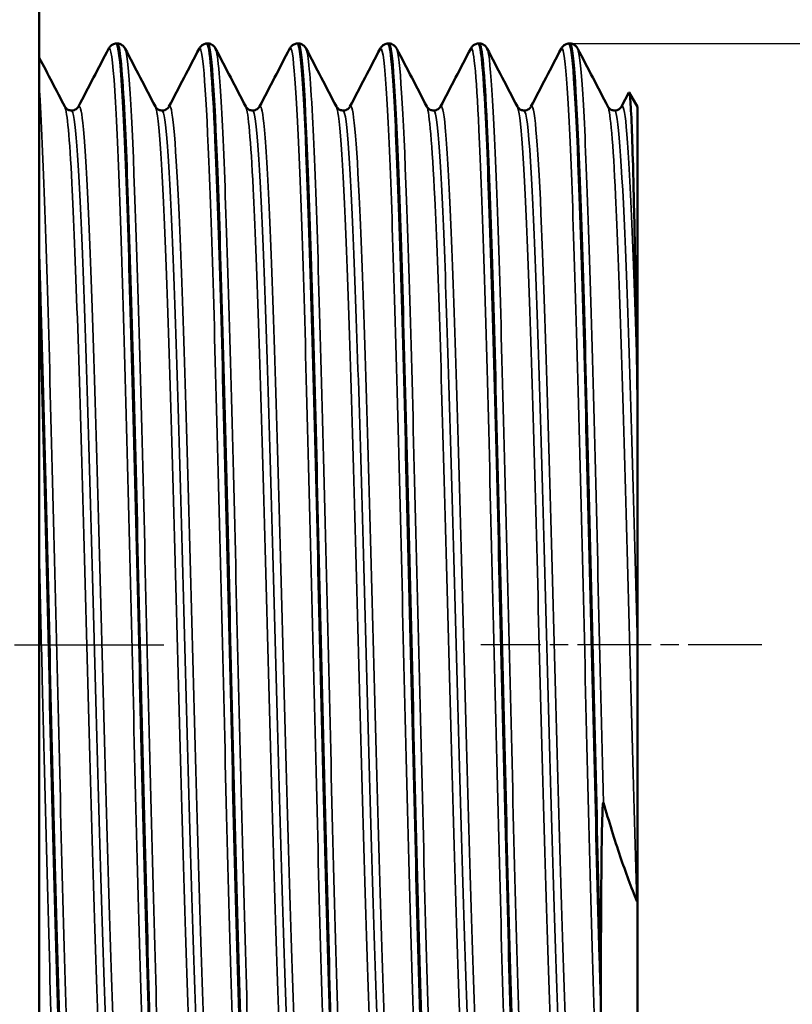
# Model space of a CAD drawing. Header units: millimetres. Extents: x -134 to 755, y -69 to 356.
# Tile 7 of 22: x 64 to 80, y 127 to 147. Entities that reach past the tile are written whole.
import ezdxf

# ---------------------------------------------------------------- set-up
doc = ezdxf.new("R2010")
doc.units = ezdxf.units.MM
doc.linetypes.add('CHAIN', pattern=[0.7087, 0.4724, -0.0591, 0.1181, -0.0591])
for name, color, linetype, lineweight in [('Видимые тонкие (ГОСТ)', 7, 'Continuous', 35), ('Видимый контур (ГОСТ)', 7, 'Continuous', 50), ('Осевая линия (ГОСТ)', 7, 'Continuous', 25), ('Размер (ГОСТ)', 7, 'Continuous', 25)]:
    doc.layers.add(name, color=color, linetype=linetype, lineweight=lineweight)
doc.styles.add('Обычный текст (ГОСТ)', font='GOST Common Italic.ttf')
doc.dimstyles.new('Обычный (ГОСТ)', dxfattribs={"dimtxt": 3.5, "dimasz": 3.5, "dimexe": 1, "dimexo": 0, "dimgap": 0.5, "dimtad": 1, "dimrnd": 1e-08, "dimtxsty": 'Обычный текст (ГОСТ)', "dimblk": 'Filled-1', "dimcen": 0.09, "dimdle": 15, "dimclrd": 256, "dimclre": 256, "dimclrt": 256, "dimazin": 2, "dimtfac": 0.714286, "dimtdec": 3, "dimtmove": 0, "dimatfit": 3, "dimfxl": 1, "dimtolj": 1, "dimlwd": 25, "dimlwe": 25, "dimarcsym": 0})

# ---------------------------------------------------------------- blocks, each defined once
blk = doc.blocks.new('Filled-1')
at = {"color": 0}
for p, q in [((0, 0), (-1, 0.1429)), ((-1, 0.1429), (-1, -0.1429)), ((-1, 0), (0, 0)), ((-1, -0.1429), (0, 0))]:
    blk.add_line(p, q, dxfattribs=at)
at = {"color": 0, "flags": 128}
blk.add_lwpolyline([(-1, -0.1429), (0, 0), (-1, 0.1429), (-1, -0.1429)], dxfattribs=at)
at = {"color": 0}
blk.add_solid([(-1, -0.1429), (0, 0), (-1, 0.1429), (-1, -0.1429)], dxfattribs=at)
blk = doc.blocks.new('*D12')
at = {"layer": 'Defpoints', "color": 0, "linetype": 'Continuous', "transparency": 16777216}
for p in [(75.027, 146.521), (74.137, 122.391), (97.071, 122.391)]:
    blk.add_point(p, dxfattribs=at)
at = {"layer": 'Размер (ГОСТ)', "linetype": 'Continuous', "lineweight": 25, "transparency": 16777216}
for p, q in [((75.027, 146.521), (98.071, 146.521)), ((97.071, 143.021), (97.071, 125.891)), ((74.137, 122.391), (98.071, 122.391))]:
    blk.add_line(p, q, dxfattribs=at)
at = {"layer": 'Размер (ГОСТ)', "linetype": 'Continuous', "lineweight": 25, "transparency": 16777216, "xscale": 3.5, "yscale": 3.5, "zscale": 3.5}
for p, rotation in [((97.071, 146.521), 90), ((97.071, 122.391), 270)]:
    blk.add_blockref('Filled-1', p, dxfattribs=dict(at, rotation=rotation))
at = {"layer": 'Размер (ГОСТ)', "linetype": 'Continuous', "lineweight": 25, "transparency": 16777216, "insert": (93.069, 126.47), "char_height": 3.5, "attachment_point": 1, "rotation": 90, "style": 'Обычный текст (ГОСТ)'}
blk.add_mtext('\\A1; \\fGOST Common|b0|i1;\\H3.5000;G 3/4"', dxfattribs=at)

msp = doc.modelspace()

# ---------------------------------------------------------------- linework, layer by layer
at = {"layer": 'Видимые тонкие (ГОСТ)'}
for points, knots in [([(66.6978, 122.5008), (66.647, 122.6042), (66.5961, 123.2588), (66.5453, 124.4032), (66.476, 125.9614), (66.4068, 128.4138), (66.3375, 131.1726), (66.2683, 133.9286), (66.1991, 136.9664), (66.13, 139.5591), (66.0578, 142.2624), (65.9857, 144.4541), (65.9135, 145.5676), (65.8723, 146.2043), (65.831, 146.4859), (65.7898, 146.4091)], [39.3162479, 39.3162479, 39.3162479, 39.3162479, 39.8441064, 39.8441064, 39.8441064, 40.5628902, 40.5628902, 40.5628902, 41.2809572, 41.2809572, 41.2809572, 42.0296802, 42.0296802, 42.0296802, 42.4578406, 42.4578406, 42.4578406, 42.4578406]), ([(67.0288, 122.5021), (67.0064, 122.4569), (66.9839, 122.5183), (66.9615, 122.6908), (66.8921, 123.2243), (66.8227, 124.815), (66.7533, 127.08), (66.6839, 129.3422), (66.6146, 132.2571), (66.5453, 135.1246), (66.476, 137.9889), (66.4068, 140.7809), (66.3375, 142.8311), (66.2683, 144.8794), (66.1991, 146.1697), (66.13, 146.3933), (66.1269, 146.4032), (66.1238, 146.411), (66.1208, 146.4167)], [32.9403831, 32.9403831, 32.9403831, 32.9403831, 33.1733358, 33.1733358, 33.1733358, 33.8937809, 33.8937809, 33.8937809, 34.6133571, 34.6133571, 34.6133571, 35.3321409, 35.3321409, 35.3321409, 36.0502079, 36.0502079, 36.0502079, 36.0819757, 36.0819757, 36.0819757, 36.0819757]), ([(68.5139, 122.5038), (68.4837, 122.5607), (68.4534, 122.8103), (68.4231, 123.2526), (68.3539, 124.2639), (68.2847, 126.2737), (68.2155, 128.8005), (68.1463, 131.3262), (68.0772, 134.3467), (68.008, 137.1393), (67.9388, 139.9307), (67.8697, 142.4704), (67.8006, 144.1512), (67.7357, 145.7287), (67.6708, 146.5351), (67.6059, 146.4161)], [33.0330626, 33.0330626, 33.0330626, 33.0330626, 33.3472343, 33.3472343, 33.3472343, 34.065546, 34.065546, 34.065546, 34.7835143, 34.7835143, 34.7835143, 35.5011578, 35.5011578, 35.5011578, 36.1746553, 36.1746553, 36.1746553, 36.1746553]), ([(68.8449, 122.4959), (68.8429, 122.4919), (68.8408, 122.4888), (68.8387, 122.4866), (68.7694, 122.4155), (68.7001, 123.4184), (68.6309, 125.2546), (68.5616, 127.0898), (68.4924, 129.7416), (68.4231, 132.5742), (68.3539, 135.4055), (68.2847, 138.3929), (68.2155, 140.8212), (68.1463, 143.2483), (68.0772, 145.0958), (68.008, 145.9217), (67.9843, 146.2047), (67.9606, 146.3669), (67.9369, 146.4103)], [26.6571978, 26.6571978, 26.6571978, 26.6571978, 26.6787562, 26.6787562, 26.6787562, 27.3978111, 27.3978111, 27.3978111, 28.116485, 28.116485, 28.116485, 28.8347967, 28.8347967, 28.8347967, 29.552765, 29.552765, 29.552765, 29.7987904, 29.7987904, 29.7987904, 29.7987904]), ([(70.33, 122.4982), (70.3191, 122.518), (70.3081, 122.5639), (70.2971, 122.6365), (70.2275, 123.0966), (70.1579, 124.6247), (70.0883, 126.8512), (70.0188, 129.0761), (69.9493, 131.9786), (69.8797, 134.8576), (69.8102, 137.7346), (69.7407, 140.5627), (69.6713, 142.6595), (69.6018, 144.755), (69.5324, 146.1019), (69.4629, 146.3755), (69.4493, 146.4293), (69.4356, 146.4415), (69.422, 146.4137)], [26.7498773, 26.7498773, 26.7498773, 26.7498773, 26.8638452, 26.8638452, 26.8638452, 27.5861047, 27.5861047, 27.5861047, 28.307848, 28.307848, 28.307848, 29.0290947, 29.0290947, 29.0290947, 29.7498645, 29.7498645, 29.7498645, 29.89147, 29.89147, 29.89147, 29.89147]), ([(70.661, 122.5008), (70.6094, 122.4078), (70.5577, 122.8843), (70.506, 123.8915), (70.4364, 125.2491), (70.3667, 127.5584), (70.2971, 130.2603), (70.2275, 132.9601), (70.1579, 136.0278), (70.0883, 138.7214), (70.0188, 141.413), (69.9493, 143.7073), (69.8797, 145.0498), (69.8375, 145.8655), (69.7952, 146.3256), (69.753, 146.4094)], [20.3740125, 20.3740125, 20.3740125, 20.3740125, 20.9103002, 20.9103002, 20.9103002, 21.6330958, 21.6330958, 21.6330958, 22.3553553, 22.3553553, 22.3553553, 23.0770986, 23.0770986, 23.0770986, 23.5156051, 23.5156051, 23.5156051, 23.5156051]), ([(72.1461, 122.4984), (72.0889, 122.6148), (72.0317, 123.4377), (71.9745, 124.853), (71.9054, 126.5643), (71.8362, 129.1268), (71.767, 131.9275), (71.6979, 134.7276), (71.6287, 137.7415), (71.5596, 140.2487), (71.4904, 142.7553), (71.4213, 144.7337), (71.3521, 145.7111), (71.3141, 146.2485), (71.2761, 146.4794), (71.2381, 146.4071)], [20.466692, 20.466692, 20.466692, 20.466692, 21.0604177, 21.0604177, 21.0604177, 21.7783396, 21.7783396, 21.7783396, 22.4960981, 22.4960981, 22.4960981, 23.2136979, 23.2136979, 23.2136979, 23.6082847, 23.6082847, 23.6082847, 23.6082847]), ([(72.4771, 122.5036), (72.448, 122.4463), (72.4188, 122.5677), (72.3897, 122.8736), (72.3205, 123.5999), (72.2513, 125.3596), (72.1821, 127.7314), (72.1129, 130.1027), (72.0437, 133.0652), (71.9745, 135.91), (71.9054, 138.7541), (71.8362, 141.456), (71.767, 143.3693), (71.701, 145.1944), (71.6351, 146.2869), (71.5691, 146.4167)], [14.0908272, 14.0908272, 14.0908272, 14.0908272, 14.3933157, 14.3933157, 14.3933157, 15.1115784, 15.1115784, 15.1115784, 15.8296684, 15.8296684, 15.8296684, 16.5475903, 16.5475903, 16.5475903, 17.2324198, 17.2324198, 17.2324198, 17.2324198]), ([(73.9622, 122.5038), (73.923, 122.5807), (73.8837, 122.982), (73.8445, 123.695), (73.7751, 124.9541), (73.7058, 127.1745), (73.6365, 129.8228), (73.5672, 132.4703), (73.4978, 135.5223), (73.4285, 138.2459), (73.3592, 140.9688), (73.2899, 143.3397), (73.2207, 144.7898), (73.1652, 145.9509), (73.1097, 146.5134), (73.0542, 146.4136)], [14.1835067, 14.1835067, 14.1835067, 14.1835067, 14.5909949, 14.5909949, 14.5909949, 15.3105985, 15.3105985, 15.3105985, 16.0299964, 16.0299964, 16.0299964, 16.7491932, 16.7491932, 16.7491932, 17.3250994, 17.3250994, 17.3250994, 17.3250994]), ([(74.2932, 122.4981), (74.2824, 122.476), (74.2715, 122.4795), (74.2606, 122.5094), (74.1913, 122.7001), (74.1219, 123.9646), (74.0525, 125.9988), (73.9832, 128.0324), (73.9138, 130.8173), (73.8445, 133.6842), (73.7751, 136.5503), (73.7058, 139.4732), (73.6365, 141.7508), (73.5672, 144.0277), (73.4978, 145.6397), (73.4285, 146.1998), (73.4141, 146.3166), (73.3996, 146.3874), (73.3852, 146.4134)], [7.8076419, 7.8076419, 7.8076419, 7.8076419, 7.9204019, 7.9204019, 7.9204019, 8.6404314, 8.6404314, 8.6404314, 9.3602456, 9.3602456, 9.3602456, 10.0798492, 10.0798492, 10.0798492, 10.799247, 10.799247, 10.799247, 10.9492345, 10.9492345, 10.9492345, 10.9492345]), ([(75.7193, 122.8567), (75.6498, 123.5708), (75.5803, 125.3301), (75.5107, 127.7096), (75.4412, 130.0882), (75.3717, 133.0657), (75.3022, 135.9233), (75.2327, 138.78), (75.1632, 141.4917), (75.0938, 143.4042), (75.0243, 145.3162), (74.9548, 146.4128), (74.8854, 146.4296), (74.8803, 146.4308), (74.8753, 146.4264), (74.8703, 146.4164)], [8.1045097, 8.1045097, 8.1045097, 8.1045097, 8.826182, 8.826182, 8.826182, 9.547605, 9.547605, 9.547605, 10.2687835, 10.2687835, 10.2687835, 10.9897226, 10.9897226, 10.9897226, 11.0419141, 11.0419141, 11.0419141, 11.0419141]), ([(75.7193, 131.2877), (75.6498, 134.0653), (75.5803, 137.117), (75.5107, 139.7058), (75.4412, 142.2936), (75.3717, 144.3959), (75.3022, 145.5053), (75.2686, 146.0423), (75.2349, 146.3444), (75.2013, 146.4086)], [2.8737604, 2.8737604, 2.8737604, 2.8737604, 3.5954327, 3.5954327, 3.5954327, 4.3168556, 4.3168556, 4.3168556, 4.6660492, 4.6660492, 4.6660492, 4.6660492]), ([(65.2127, 122.5029), (65.1689, 122.4221), (65.125, 122.7476), (65.0811, 123.47), (65.0117, 124.6144), (64.9422, 126.7453), (64.8727, 129.3487), (64.8035, 131.9403), (64.7344, 134.9773), (64.6652, 137.7333), (64.5959, 140.4923), (64.5267, 142.9457), (64.4574, 144.5054), (64.4378, 144.9466), (64.4183, 145.3184), (64.3987, 145.613)], [39.2235684, 39.2235684, 39.2235684, 39.2235684, 39.6787947, 39.6787947, 39.6787947, 40.3999921, 40.3999921, 40.3999921, 41.1179209, 41.1179209, 41.1179209, 41.8366523, 41.8366523, 41.8366523, 42.039992, 42.039992, 42.039992, 42.039992]), ([(65.8189, 123.667), (65.7785, 123.5911), (65.738, 123.8256), (65.6975, 124.371), (65.6263, 125.3309), (65.5551, 127.2443), (65.4839, 129.628), (65.4128, 132.0059), (65.3418, 134.8289), (65.2707, 137.3871), (65.1981, 140.0036), (65.1254, 142.3161), (65.0527, 143.7184), (65.0054, 144.6307), (64.9582, 145.1523), (64.9109, 145.2473)], [39.2185974, 39.2185974, 39.2185974, 39.2185974, 39.6385341, 39.6385341, 39.6385341, 40.3777552, 40.3777552, 40.3777552, 41.1152043, 41.1152043, 41.1152043, 41.869475, 41.869475, 41.869475, 42.3601901, 42.3601901, 42.3601901, 42.3601901]), ([(66.0916, 123.6616), (66.0317, 123.7835), (65.9718, 124.6068), (65.9118, 126.0052), (65.8404, 127.6715), (65.769, 130.1372), (65.6975, 132.7765), (65.6263, 135.4082), (65.5551, 138.1867), (65.4839, 140.4104), (65.4128, 142.6288), (65.3418, 144.2737), (65.2707, 144.9316), (65.2417, 145.2005), (65.2126, 145.3031), (65.1836, 145.2456)], [39.3212189, 39.3212189, 39.3212189, 39.3212189, 39.9433637, 39.9433637, 39.9433637, 40.684693, 40.684693, 40.684693, 41.4239142, 41.4239142, 41.4239142, 42.1613632, 42.1613632, 42.1613632, 42.4628116, 42.4628116, 42.4628116, 42.4628116]), ([(67.635, 123.6592), (67.6313, 123.6519), (67.6276, 123.6473), (67.6238, 123.6455), (67.5523, 123.6118), (67.4808, 124.6145), (67.4093, 126.3983), (67.3378, 128.1794), (67.2664, 130.7216), (67.195, 133.3797), (67.1237, 136.0339), (67.0524, 138.7777), (66.9811, 140.9166), (66.9098, 143.0526), (66.8386, 144.5646), (66.7674, 145.071), (66.7539, 145.1668), (66.7405, 145.2265), (66.727, 145.2507)], [32.9354121, 32.9354121, 32.9354121, 32.9354121, 32.9741006, 32.9741006, 32.9741006, 33.7165224, 33.7165224, 33.7165224, 34.4577684, 34.4577684, 34.4577684, 35.1979248, 35.1979248, 35.1979248, 35.9370766, 35.9370766, 35.9370766, 36.0770048, 36.0770048, 36.0770048, 36.0770048]), ([(67.9077, 123.6652), (67.8848, 123.7071), (67.8618, 123.8497), (67.8389, 124.0951), (67.7672, 124.8608), (67.6955, 126.62), (67.6238, 128.9231), (67.5523, 131.2218), (67.4808, 134.0395), (67.4093, 136.659), (67.3378, 139.2743), (67.2664, 141.6664), (67.195, 143.2281), (67.1299, 144.6517), (67.0648, 145.3727), (66.9997, 145.253)], [33.0380336, 33.0380336, 33.0380336, 33.0380336, 33.2763804, 33.2763804, 33.2763804, 34.0202595, 34.0202595, 34.0202595, 34.7626813, 34.7626813, 34.7626813, 35.5039273, 35.5039273, 35.5039273, 36.1796262, 36.1796262, 36.1796262, 36.1796262]), ([(69.4511, 123.667), (69.411, 123.5916), (69.3709, 123.8212), (69.3308, 124.3565), (69.2597, 125.3064), (69.1885, 127.2097), (69.1173, 129.5863), (69.0462, 131.9615), (68.9751, 134.7866), (68.904, 137.3499), (68.8329, 139.9117), (68.7618, 142.1875), (68.6907, 143.6046), (68.6415, 144.5857), (68.5923, 145.1486), (68.5431, 145.2479)], [26.6522268, 26.6522268, 26.6522268, 26.6522268, 27.0684325, 27.0684325, 27.0684325, 27.8070728, 27.8070728, 27.8070728, 28.5452649, 28.5452649, 28.5452649, 29.2830295, 29.2830295, 29.2830295, 29.7938195, 29.7938195, 29.7938195, 29.7938195]), ([(69.7238, 123.6613), (69.664, 123.7826), (69.6043, 124.6026), (69.5445, 125.995), (69.4732, 127.6532), (69.402, 130.1069), (69.3308, 132.7366), (69.2597, 135.3647), (69.1885, 138.1432), (69.1173, 140.3715), (69.0462, 142.5984), (68.9751, 144.2542), (68.904, 144.922), (68.8746, 145.1979), (68.8452, 145.304), (68.8158, 145.2461)], [26.7548483, 26.7548483, 26.7548483, 26.7548483, 27.3754824, 27.3754824, 27.3754824, 28.1145915, 28.1145915, 28.1145915, 28.8532317, 28.8532317, 28.8532317, 29.5914238, 29.5914238, 29.5914238, 29.8964409, 29.8964409, 29.8964409, 29.8964409]), ([(71.2672, 123.6591), (71.2645, 123.6538), (71.2618, 123.65), (71.2591, 123.6476), (71.1875, 123.5851), (71.1158, 124.5625), (71.0442, 126.3303), (70.9726, 128.0965), (70.901, 130.6341), (70.8294, 133.2963), (70.7579, 135.9563), (70.6864, 138.7143), (70.6149, 140.8684), (70.5434, 143.0208), (70.4719, 144.5491), (70.4005, 145.0649), (70.3867, 145.1642), (70.3729, 145.2258), (70.3592, 145.2506)], [20.3690415, 20.3690415, 20.3690415, 20.3690415, 20.3970327, 20.3970327, 20.3970327, 21.1406577, 21.1406577, 21.1406577, 21.8836423, 21.8836423, 21.8836423, 22.6260086, 22.6260086, 22.6260086, 23.3677784, 23.3677784, 23.3677784, 23.5106342, 23.5106342, 23.5106342, 23.5106342]), ([(71.5399, 123.6642), (71.5201, 123.7001), (71.5003, 123.8116), (71.4804, 124.0003), (71.4067, 124.7022), (71.3329, 126.4687), (71.2591, 128.8241), (71.1875, 131.1117), (71.1158, 133.9296), (71.0442, 136.5584), (70.9726, 139.185), (70.901, 141.5967), (70.8294, 143.1788), (70.7636, 144.6342), (70.6977, 145.3745), (70.6319, 145.2531)], [20.471663, 20.471663, 20.471663, 20.471663, 20.6775382, 20.6775382, 20.6775382, 21.4431916, 21.4431916, 21.4431916, 22.1868166, 22.1868166, 22.1868166, 22.9298013, 22.9298013, 22.9298013, 23.6132556, 23.6132556, 23.6132556, 23.6132556]), ([(73.0833, 123.6671), (73.0459, 123.596), (73.0086, 123.7898), (72.9712, 124.2518), (72.9001, 125.1298), (72.8291, 126.9678), (72.758, 129.304), (72.687, 131.6395), (72.616, 134.4505), (72.545, 137.0307), (72.474, 139.6102), (72.403, 141.9344), (72.332, 143.4196), (72.2797, 144.5121), (72.2275, 145.143), (72.1753, 145.249)], [14.0858562, 14.0858562, 14.0858562, 14.0858562, 14.4738802, 14.4738802, 14.4738802, 15.2112271, 15.2112271, 15.2112271, 15.9483784, 15.9483784, 15.9483784, 16.6853393, 16.6853393, 16.6853393, 17.2274489, 17.2274489, 17.2274489, 17.2274489]), ([(73.356, 123.6621), (73.2988, 123.7785), (73.2416, 124.5313), (73.1844, 125.8189), (73.1133, 127.4176), (73.0422, 129.8253), (72.9712, 132.4365), (72.9001, 135.0471), (72.8291, 137.836), (72.758, 140.1022), (72.687, 142.3678), (72.616, 144.0894), (72.545, 144.8343), (72.5127, 145.1734), (72.4803, 145.3087), (72.448, 145.2458)], [14.1884777, 14.1884777, 14.1884777, 14.1884777, 14.7824916, 14.7824916, 14.7824916, 15.5200391, 15.5200391, 15.5200391, 16.257386, 16.257386, 16.257386, 16.9945373, 16.9945373, 16.9945373, 17.3300703, 17.3300703, 17.3300703, 17.3300703]), ([(74.8994, 123.6591), (74.897, 123.6543), (74.8945, 123.6507), (74.8921, 123.6483), (74.8208, 123.5794), (74.7496, 124.5379), (74.6784, 126.2817), (74.6072, 128.0249), (74.536, 130.536), (74.4647, 133.1811), (74.3936, 135.8253), (74.3224, 138.5777), (74.2512, 140.7439), (74.18, 142.9094), (74.1089, 144.4681), (74.0377, 145.0271), (74.0222, 145.1483), (74.0068, 145.2222), (73.9914, 145.25)], [7.8026709, 7.8026709, 7.8026709, 7.8026709, 7.8281139, 7.8281139, 7.8281139, 8.5674516, 8.5674516, 8.5674516, 9.3065474, 9.3065474, 9.3065474, 10.0454065, 10.0454065, 10.0454065, 10.784034, 10.784034, 10.784034, 10.9442636, 10.9442636, 10.9442636, 10.9442636]), ([(75.1721, 123.665), (75.15, 123.7052), (75.1279, 123.8388), (75.1058, 124.0679), (75.0346, 124.8063), (74.9633, 126.529), (74.8921, 128.8006), (74.8208, 131.0714), (74.7496, 133.8687), (74.6784, 136.4859), (74.6072, 139.1021), (74.536, 141.513), (74.4647, 143.1098), (74.3979, 144.6096), (74.331, 145.3777), (74.2641, 145.2534)], [7.9052924, 7.9052924, 7.9052924, 7.9052924, 8.134688, 8.134688, 8.134688, 8.8742729, 8.8742729, 8.8742729, 9.6136106, 9.6136106, 9.6136106, 10.3527063, 10.3527063, 10.3527063, 11.046885, 11.046885, 11.046885, 11.046885]), ([(76.3901, 129.3104), (76.3186, 131.6596), (76.2472, 134.4888), (76.1758, 137.0801), (76.1044, 139.6704), (76.0331, 141.9976), (75.9617, 143.4715), (75.9103, 144.5328), (75.8589, 145.1443), (75.8075, 145.2485)], [2.6455338, 2.6455338, 2.6455338, 2.6455338, 3.3867126, 3.3867126, 3.3867126, 4.1276125, 4.1276125, 4.1276125, 4.6610782, 4.6610782, 4.6610782, 4.6610782]), ([(76.3901, 140.1084), (76.3186, 142.3855), (76.2472, 144.1115), (76.1758, 144.8485), (76.1439, 145.1774), (76.1121, 145.3078), (76.0802, 145.2457)], [3.6916927, 3.6916927, 3.6916927, 3.6916927, 4.4328716, 4.4328716, 4.4328716, 4.7636997, 4.7636997, 4.7636997, 4.7636997]), ([(65.9553, 123.7413), (65.9369, 123.7392), (65.9185, 123.8019), (65.9, 123.9317), (65.8285, 124.436), (65.7569, 125.9476), (65.6853, 128.0815), (65.614, 130.2094), (65.5426, 132.935), (65.4712, 135.5674), (65.4001, 138.1936), (65.3289, 140.7016), (65.2577, 142.4586), (65.1875, 144.1897), (65.1174, 145.1744), (65.0472, 145.1763)], [39.2699082, 39.2699082, 39.2699082, 39.2699082, 39.4610602, 39.4610602, 39.4610602, 40.2038456, 40.2038456, 40.2038456, 40.9445331, 40.9445331, 40.9445331, 41.6834601, 41.6834601, 41.6834601, 42.4115008, 42.4115008, 42.4115008, 42.4115008]), ([(67.7714, 123.7417), (67.7191, 123.7476), (67.6667, 124.2761), (67.6144, 125.2793), (67.5427, 126.6533), (67.471, 128.9039), (67.3994, 131.456), (67.3278, 134.0041), (67.2562, 136.8275), (67.1847, 139.2068), (67.1132, 141.5827), (67.0417, 143.4924), (66.9703, 144.4508), (66.9346, 144.929), (66.899, 145.168), (66.8633, 145.168)], [32.9867229, 32.9867229, 32.9867229, 32.9867229, 33.5298918, 33.5298918, 33.5298918, 34.2738433, 34.2738433, 34.2738433, 35.0166179, 35.0166179, 35.0166179, 35.7583024, 35.7583024, 35.7583024, 36.1283155, 36.1283155, 36.1283155, 36.1283155]), ([(69.5875, 123.7405), (69.5713, 123.7386), (69.5552, 123.7868), (69.539, 123.8869), (69.4676, 124.3289), (69.3963, 125.7768), (69.3249, 127.8638), (69.2536, 129.9495), (69.1823, 132.653), (69.111, 135.29), (69.0397, 137.9253), (68.9684, 140.4686), (68.8971, 142.2766), (68.8259, 144.0836), (68.7547, 145.1386), (68.6834, 145.1753), (68.6821, 145.176), (68.6808, 145.1763), (68.6794, 145.1763)], [26.7035376, 26.7035376, 26.7035376, 26.7035376, 26.8712981, 26.8712981, 26.8712981, 27.6119712, 27.6119712, 27.6119712, 28.3521741, 28.3521741, 28.3521741, 29.0919275, 29.0919275, 29.0919275, 29.8312523, 29.8312523, 29.8312523, 29.8451302, 29.8451302, 29.8451302, 29.8451302]), ([(71.4036, 123.744), (71.3548, 123.7488), (71.3061, 124.2035), (71.2573, 125.0801), (71.1855, 126.3709), (71.1137, 128.5611), (71.0419, 131.0892), (70.9702, 133.6151), (70.8984, 136.4531), (70.8267, 138.8769), (70.755, 141.2987), (70.6834, 143.2829), (70.6117, 144.3225), (70.573, 144.884), (70.5342, 145.167), (70.4955, 145.168)], [20.4203522, 20.4203522, 20.4203522, 20.4203522, 20.9264268, 20.9264268, 20.9264268, 21.6716322, 21.6716322, 21.6716322, 22.4161948, 22.4161948, 22.4161948, 23.1601366, 23.1601366, 23.1601366, 23.5619449, 23.5619449, 23.5619449, 23.5619449]), ([(73.2197, 123.7387), (73.2085, 123.7375), (73.1973, 123.7606), (73.1861, 123.8087), (73.1149, 124.1149), (73.0437, 125.4308), (72.9725, 127.4243), (72.9013, 129.4172), (72.8301, 132.0679), (72.7589, 134.7076), (72.6877, 137.3466), (72.6165, 139.9489), (72.5454, 141.8583), (72.4742, 143.7673), (72.4031, 144.9651), (72.3319, 145.15), (72.3251, 145.1675), (72.3184, 145.1759), (72.3116, 145.1754)], [14.1371669, 14.1371669, 14.1371669, 14.1371669, 14.2533562, 14.2533562, 14.2533562, 14.9924784, 14.9924784, 14.9924784, 15.7313991, 15.7313991, 15.7313991, 16.4701233, 16.4701233, 16.4701233, 17.2086563, 17.2086563, 17.2086563, 17.2787596, 17.2787596, 17.2787596, 17.2787596]), ([(75.0358, 123.7434), (74.9897, 123.7472), (74.9436, 124.1532), (74.8975, 124.9405), (74.8261, 126.1596), (74.7547, 128.2811), (74.6833, 130.7669), (74.612, 133.2519), (74.5406, 136.0767), (74.4692, 138.5253), (74.3979, 140.9731), (74.3266, 143.0211), (74.2552, 144.1505), (74.2127, 144.8233), (74.1702, 145.1662), (74.1277, 145.1686)], [7.8539816, 7.8539816, 7.8539816, 7.8539816, 8.3325038, 8.3325038, 8.3325038, 9.0734246, 9.0734246, 9.0734246, 9.8141022, 9.8141022, 9.8141022, 10.554542, 10.554542, 10.554542, 10.9955743, 10.9955743, 10.9955743, 10.9955743]), ([(76.3987, 134.4265), (76.3271, 137.0807), (76.2555, 139.7246), (76.184, 141.6846), (76.1124, 143.6439), (76.0409, 144.9005), (75.9694, 145.1345), (75.9609, 145.1624), (75.9523, 145.1757), (75.9438, 145.1749)], [3.1388071, 3.1388071, 3.1388071, 3.1388071, 3.8815781, 3.8815781, 3.8815781, 4.6240687, 4.6240687, 4.6240687, 4.712389, 4.712389, 4.712389, 4.712389]), ([(64.8817, 122.496), (64.8787, 122.5017), (64.8757, 122.5093), (64.8727, 122.519), (64.8035, 122.7413), (64.7344, 124.0299), (64.6652, 126.0765), (64.5959, 128.1254), (64.5267, 130.9164), (64.4574, 133.7804), (64.4378, 134.5906), (64.4183, 135.4056), (64.3987, 136.2084)], [45.5994332, 45.5994332, 45.5994332, 45.5994332, 45.6307415, 45.6307415, 45.6307415, 46.3486702, 46.3486702, 46.3486702, 47.0674017, 47.0674017, 47.0674017, 47.2707413, 47.2707413, 47.2707413, 47.2707413])]:
    msp.add_open_spline(points, degree=3, knots=knots, dxfattribs=at)
at = {"layer": 'Видимый контур (ГОСТ)'}
for p, q in [((64.3987, 117.3564), (64.3987, 151.5564)), ((65.9468, 146.5214), (65.9638, 146.5214)), ((67.7629, 146.5214), (67.7799, 146.5214)), ((69.579, 146.5214), (69.596, 146.5214)), ((71.3951, 146.5214), (71.4121, 146.5214)), ((73.2112, 146.5214), (73.2282, 146.5214)), ((75.0273, 146.5214), (75.0443, 146.5214)), ((76.0802, 145.2538), (76.2273, 145.5361)), ((76.3987, 145.2531), (76.2349, 145.5368)), ((76.3987, 139.5376), (76.3987, 145.2531)), ((76.3987, 139.5376), (76.3987, 134.4265)), ((76.3987, 134.4265), (76.3987, 129.3222)), ((76.3987, 123.6596), (76.3987, 129.3222)), ((75.6665, 127.8268), (75.6665, 127.2463))]:
    msp.add_line(p, q, dxfattribs=at)
for points in [[(65.1836, 145.2538), (65.3857, 145.6415), (65.5877, 146.0292), (65.7898, 146.4169)], [(66.1208, 146.4169), (66.3228, 146.0292), (66.5249, 145.6415), (66.727, 145.2538)], [(66.9997, 145.2538), (67.2018, 145.6415), (67.4038, 146.0292), (67.6059, 146.4169)], [(67.9369, 146.4169), (68.1389, 146.0292), (68.341, 145.6415), (68.5431, 145.2538)], [(68.8158, 145.2538), (69.0179, 145.6415), (69.2199, 146.0292), (69.422, 146.4169)], [(69.753, 146.4169), (69.955, 146.0292), (70.1571, 145.6415), (70.3592, 145.2538)], [(70.6319, 145.2538), (70.834, 145.6415), (71.036, 146.0292), (71.2381, 146.4169)], [(71.5691, 146.4169), (71.7711, 146.0292), (71.9732, 145.6415), (72.1753, 145.2538)], [(72.448, 145.2538), (72.6501, 145.6415), (72.8521, 146.0292), (73.0542, 146.4169)], [(73.3852, 146.4169), (73.5872, 146.0292), (73.7893, 145.6415), (73.9914, 145.2538)], [(74.2641, 145.2538), (74.4662, 145.6415), (74.6682, 146.0292), (74.8703, 146.4169)], [(75.2013, 146.4169), (75.4033, 146.0292), (75.6054, 145.6415), (75.8075, 145.2538)], [(64.3987, 146.2366), (64.5694, 145.909), (64.7401, 145.5814), (64.9109, 145.2538)], [(76.3987, 139.5376), (76.396, 139.7305), (76.3931, 139.9209), (76.3901, 140.1084)]]:
    msp.add_open_spline(points, degree=3, dxfattribs=at)
for points, knots in [([(65.7898, 146.4169), (65.7974, 146.4316), (65.8073, 146.4492), (65.8401, 146.481), (65.8549, 146.4928), (65.8946, 146.5127), (65.9201, 146.5202), (65.9465, 146.5214)], [0, 0, 0, 0, 0.028181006, 0.028181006, 0.042840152, 0.042840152, 0.058022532, 0.058022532, 0.058022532, 0.058022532]), ([(65.9465, 146.5133), (65.985, 146.5136), (66.0236, 146.1985), (66.0622, 145.573), (66.1314, 144.4501), (66.2006, 142.337), (66.2698, 139.7395), (66.339, 137.1429), (66.4082, 134.0847), (66.4774, 131.2972), (66.5466, 128.5105), (66.6157, 126.0183), (66.6849, 124.4169), (66.7416, 123.1057), (66.7982, 122.4009), (66.8548, 122.3942)], [-42.4125677, -42.4125677, -42.4125677, -42.4125677, -42.0123502, -42.0123502, -42.0123502, -41.2939564, -41.2939564, -41.2939564, -40.5757711, -40.5757711, -40.5757711, -39.8577897, -39.8577897, -39.8577897, -39.2699082, -39.2699082, -39.2699082, -39.2699082]), ([(66.8721, 122.3967), (66.8221, 122.4001), (66.772, 122.9414), (66.722, 123.9765), (66.6528, 125.4074), (66.5836, 127.7695), (66.5144, 130.4975), (66.4453, 133.2225), (66.3762, 136.2892), (66.3071, 138.9649), (66.2381, 141.6381), (66.169, 143.8982), (66.1, 145.2065), (66.0546, 146.0668), (66.0092, 146.5097), (65.9638, 146.5137)], [32.985656, 32.985656, 32.985656, 32.985656, 33.5051132, 33.5051132, 33.5051132, 34.2231964, 34.2231964, 34.2231964, 34.9405014, 34.9405014, 34.9405014, 35.6571034, 35.6571034, 35.6571034, 36.1283155, 36.1283155, 36.1283155, 36.1283155]), ([(65.9641, 146.5214), (66.0006, 146.5197), (66.0345, 146.5057), (66.0785, 146.4755), (66.0919, 146.4604), (66.1102, 146.4361), (66.116, 146.4261), (66.1208, 146.4169)], [0, 0, 0, 0, 0.020980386, 0.020980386, 0.040460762, 0.040460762, 0.057993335, 0.057993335, 0.057993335, 0.057993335]), ([(67.6059, 146.4169), (67.6135, 146.4316), (67.6234, 146.4492), (67.6562, 146.481), (67.671, 146.4928), (67.7107, 146.5127), (67.7362, 146.5202), (67.7626, 146.5214)], [0, 0, 0, 0, 0.028181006, 0.028181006, 0.042840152, 0.042840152, 0.058022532, 0.058022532, 0.058022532, 0.058022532]), ([(67.7626, 146.5181), (67.818, 146.514), (67.8735, 145.8426), (67.9289, 144.5852), (67.998, 143.0192), (68.067, 140.5575), (68.1361, 137.7873), (68.2051, 135.0177), (68.2741, 131.9634), (68.3432, 129.3523), (68.4122, 126.7419), (68.4812, 124.5969), (68.5502, 123.4283), (68.5905, 122.7471), (68.6307, 122.4012), (68.6709, 122.3991)], [-36.1293824, -36.1293824, -36.1293824, -36.1293824, -35.5539189, -35.5539189, -35.5539189, -34.837233, -34.837233, -34.837233, -34.1207134, -34.1207134, -34.1207134, -33.4043556, -33.4043556, -33.4043556, -32.9867229, -32.9867229, -32.9867229, -32.9867229]), ([(68.6882, 122.3995), (68.6568, 122.3972), (68.6254, 122.6043), (68.594, 123.0232), (68.5249, 123.9444), (68.4558, 125.8818), (68.3867, 128.3728), (68.3176, 130.8625), (68.2485, 133.8838), (68.1794, 136.7158), (68.1104, 139.5466), (68.0414, 142.1639), (67.9723, 143.9441), (67.9082, 145.5983), (67.844, 146.5164), (67.7799, 146.5208)], [26.7024707, 26.7024707, 26.7024707, 26.7024707, 27.0285959, 27.0285959, 27.0285959, 27.7458366, 27.7458366, 27.7458366, 28.4627197, 28.4627197, 28.4627197, 29.1792641, 29.1792641, 29.1792641, 29.8451302, 29.8451302, 29.8451302, 29.8451302]), ([(67.7802, 146.5214), (67.8167, 146.5197), (67.8506, 146.5057), (67.8946, 146.4755), (67.908, 146.4604), (67.9263, 146.4361), (67.9321, 146.4261), (67.9369, 146.4169)], [0, 0, 0, 0, 0.020980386, 0.020980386, 0.040460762, 0.040460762, 0.057993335, 0.057993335, 0.057993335, 0.057993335]), ([(69.422, 146.4169), (69.4296, 146.4316), (69.4395, 146.4492), (69.4723, 146.481), (69.4871, 146.4928), (69.5268, 146.5127), (69.5523, 146.5202), (69.5787, 146.5214)], [0, 0, 0, 0, 0.028181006, 0.028181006, 0.042840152, 0.042840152, 0.058022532, 0.058022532, 0.058022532, 0.058022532]), ([(69.5787, 146.5203), (69.5857, 146.5212), (69.5928, 146.5113), (69.5998, 146.4902), (69.6693, 146.2817), (69.7388, 144.9877), (69.8083, 142.9205), (69.8777, 140.8547), (69.9472, 138.0351), (70.0166, 135.141), (70.086, 132.249), (70.1554, 129.308), (70.2248, 127.0258), (70.2941, 124.7452), (70.3635, 123.1425), (70.4328, 122.6029), (70.4509, 122.4623), (70.469, 122.3942), (70.487, 122.3963)], [-29.8461971, -29.8461971, -29.8461971, -29.8461971, -29.7732071, -29.7732071, -29.7732071, -29.0518927, -29.0518927, -29.0518927, -28.3311085, -28.3311085, -28.3311085, -27.6108348, -27.6108348, -27.6108348, -26.891052, -26.891052, -26.891052, -26.7035376, -26.7035376, -26.7035376, -26.7035376]), ([(70.5043, 122.3945), (70.4913, 122.3923), (70.4783, 122.4269), (70.4653, 122.4993), (70.3958, 122.8865), (70.3263, 124.3515), (70.2568, 126.5407), (70.1874, 128.7284), (70.118, 131.62), (70.0485, 134.5187), (69.9791, 137.4154), (69.9097, 140.2937), (69.8403, 142.4611), (69.771, 144.6269), (69.7016, 146.0638), (69.6323, 146.4264), (69.6202, 146.4896), (69.6081, 146.5201), (69.596, 146.5187)], [20.4192854, 20.4192854, 20.4192854, 20.4192854, 20.5542157, 20.5542157, 20.5542157, 21.2755301, 21.2755301, 21.2755301, 21.9963143, 21.9963143, 21.9963143, 22.716588, 22.716588, 22.716588, 23.4363707, 23.4363707, 23.4363707, 23.5619449, 23.5619449, 23.5619449, 23.5619449]), ([(69.5963, 146.5214), (69.6328, 146.5197), (69.6667, 146.5057), (69.7107, 146.4755), (69.7241, 146.4604), (69.7424, 146.4361), (69.7482, 146.4261), (69.753, 146.4169)], [0, 0, 0, 0, 0.020980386, 0.020980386, 0.040460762, 0.040460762, 0.057993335, 0.057993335, 0.057993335, 0.057993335]), ([(71.2381, 146.4169), (71.2457, 146.4316), (71.2556, 146.4492), (71.2884, 146.481), (71.3032, 146.4928), (71.3429, 146.5127), (71.3684, 146.5202), (71.3948, 146.5214)], [0, 0, 0, 0, 0.028181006, 0.028181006, 0.042840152, 0.042840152, 0.058022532, 0.058022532, 0.058022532, 0.058022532]), ([(71.3948, 146.5142), (71.4202, 146.5173), (71.4457, 146.3825), (71.4711, 146.1061), (71.5403, 145.3559), (71.6094, 143.5694), (71.6785, 141.1733), (71.7475, 138.7783), (71.8166, 135.7949), (71.8857, 132.9349), (71.9547, 130.0762), (72.0237, 127.3652), (72.0928, 125.4482), (72.1618, 123.5321), (72.2308, 122.4255), (72.2998, 122.3922), (72.3009, 122.3916), (72.302, 122.3914), (72.3031, 122.3914)], [-23.5630118, -23.5630118, -23.5630118, -23.5630118, -23.2988269, -23.2988269, -23.2988269, -22.5815862, -22.5815862, -22.5815862, -21.864703, -21.864703, -21.864703, -21.1481587, -21.1481587, -21.1481587, -20.4319347, -20.4319347, -20.4319347, -20.4203522, -20.4203522, -20.4203522, -20.4203522]), ([(72.3204, 122.3926), (72.259, 122.3957), (72.1976, 123.2294), (72.1362, 124.7528), (72.0671, 126.4656), (71.9981, 129.0355), (71.929, 131.8497), (71.86, 134.6632), (71.791, 137.6968), (71.7219, 140.2274), (71.6529, 142.7574), (71.5839, 144.7629), (71.5149, 145.7662), (71.4806, 146.2643), (71.4463, 146.5133), (71.4121, 146.5132)], [14.1361001, 14.1361001, 14.1361001, 14.1361001, 14.7735038, 14.7735038, 14.7735038, 15.4901898, 15.4901898, 15.4901898, 16.2067093, 16.2067093, 16.2067093, 16.9230671, 16.9230671, 16.9230671, 17.2787596, 17.2787596, 17.2787596, 17.2787596]), ([(71.4124, 146.5214), (71.4489, 146.5197), (71.4828, 146.5057), (71.5268, 146.4755), (71.5402, 146.4604), (71.5585, 146.4361), (71.5643, 146.4261), (71.5691, 146.4169)], [0, 0, 0, 0, 0.020980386, 0.020980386, 0.040460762, 0.040460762, 0.057993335, 0.057993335, 0.057993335, 0.057993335]), ([(73.0542, 146.4169), (73.0618, 146.4316), (73.0717, 146.4492), (73.1045, 146.481), (73.1193, 146.4928), (73.159, 146.5127), (73.1845, 146.5202), (73.2109, 146.5214)], [0, 0, 0, 0, 0.028181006, 0.028181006, 0.042840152, 0.042840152, 0.058022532, 0.058022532, 0.058022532, 0.058022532]), ([(73.2109, 146.5143), (73.255, 146.5127), (73.299, 146.0972), (73.3431, 145.2862), (73.4123, 144.0133), (73.4815, 141.7773), (73.5507, 139.1131), (73.6198, 136.4519), (73.6889, 133.3866), (73.758, 130.6492), (73.8271, 127.9145), (73.8961, 125.5306), (73.9651, 124.0659), (74.0165, 122.9761), (74.0679, 122.4034), (74.1192, 122.3971)], [-17.2798265, -17.2798265, -17.2798265, -17.2798265, -16.8223095, -16.8223095, -16.8223095, -16.1042264, -16.1042264, -16.1042264, -15.3869213, -15.3869213, -15.3869213, -14.6703193, -14.6703193, -14.6703193, -14.1371669, -14.1371669, -14.1371669, -14.1371669]), ([(74.1365, 122.3984), (74.092, 122.4001), (74.0475, 122.8244), (74.003, 123.6514), (73.9337, 124.9368), (73.8645, 127.184), (73.7953, 129.8548), (73.7261, 132.5247), (73.6569, 135.5949), (73.5877, 138.3303), (73.5185, 141.0648), (73.4494, 143.4412), (73.3802, 144.8908), (73.3295, 145.9527), (73.2788, 146.5105), (73.2282, 146.5163)], [7.8529148, 7.8529148, 7.8529148, 7.8529148, 8.3150725, 8.3150725, 8.3150725, 9.0334664, 9.0334664, 9.0334664, 9.7516516, 9.7516516, 9.7516516, 10.469633, 10.469633, 10.469633, 10.9955743, 10.9955743, 10.9955743, 10.9955743]), ([(73.2285, 146.5214), (73.265, 146.5197), (73.2989, 146.5057), (73.3429, 146.4755), (73.3563, 146.4604), (73.3746, 146.4361), (73.3804, 146.4261), (73.3852, 146.4169)], [0, 0, 0, 0, 0.020980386, 0.020980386, 0.040460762, 0.040460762, 0.057993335, 0.057993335, 0.057993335, 0.057993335]), ([(74.8703, 146.4169), (74.8779, 146.4316), (74.8878, 146.4492), (74.9206, 146.481), (74.9354, 146.4928), (74.9751, 146.5127), (75.0006, 146.5202), (75.027, 146.5214)], [0, 0, 0, 0, 0.028181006, 0.028181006, 0.042840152, 0.042840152, 0.058022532, 0.058022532, 0.058022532, 0.058022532]), ([(75.027, 146.5211), (75.0932, 146.5209), (75.1594, 145.5426), (75.2256, 143.7927), (75.2946, 141.9684), (75.3636, 139.3216), (75.4326, 136.4823), (75.5016, 133.6418), (75.5706, 130.633), (75.6396, 128.1732), (75.6486, 127.8548), (75.6575, 127.5454), (75.6665, 127.2463)], [-10.9966411, -10.9966411, -10.9966411, -10.9966411, -10.3096511, -10.3096511, -10.3096511, -9.5934965, -9.5934965, -9.5934965, -8.877013, -8.877013, -8.877013, -8.7842752, -8.7842752, -8.7842752, -8.7842752]), ([(75.6665, 127.8268), (75.5971, 130.2468), (75.5277, 133.253), (75.4583, 136.1218), (75.3889, 138.9896), (75.3195, 141.6952), (75.2502, 143.5877), (75.1815, 145.4601), (75.1129, 146.5205), (75.0443, 146.5214)], [2.559837, 2.559837, 2.559837, 2.559837, 3.2800724, 3.2800724, 3.2800724, 4.0000607, 4.0000607, 4.0000607, 4.712389, 4.712389, 4.712389, 4.712389]), ([(75.0446, 146.5214), (75.0811, 146.5197), (75.115, 146.5057), (75.159, 146.4755), (75.1724, 146.4604), (75.1907, 146.4361), (75.1965, 146.4261), (75.2013, 146.4169)], [0, 0, 0, 0, 0.020980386, 0.020980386, 0.040460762, 0.040460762, 0.057993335, 0.057993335, 0.057993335, 0.057993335]), ([(76.3901, 140.1084), (76.3768, 140.9234), (76.3637, 141.6729), (76.3373, 143.0087), (76.3241, 143.5881), (76.2911, 144.7798), (76.2715, 145.2467), (76.2436, 145.5196), (76.2354, 145.5517), (76.2273, 145.5361)], [-5.0493603, -5.0493603, -5.0493603, -5.0493603, -4.766109, -4.766109, -4.4810876, -4.4810876, -4.050631, -4.050631, -3.8713326, -3.8713326, -3.8713326, -3.8713326]), ([(64.9109, 145.2538), (64.9138, 145.2481), (64.9191, 145.2369), (64.9464, 145.211), (64.9598, 145.2004), (64.9973, 145.1827), (65.0221, 145.1763), (65.0472, 145.1763)], [0, 0, 0, 0, 0.028214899, 0.028214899, 0.043017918, 0.043017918, 0.058371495, 0.058371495, 0.058371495, 0.058371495]), ([(65.0472, 145.1763), (65.083, 145.1763), (65.1171, 145.1899), (65.1561, 145.2165), (65.1664, 145.2285), (65.1788, 145.2449), (65.1818, 145.2503), (65.1836, 145.2538)], [0, 0, 0, 0, 0.021891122, 0.021891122, 0.040863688, 0.040863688, 0.058346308, 0.058346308, 0.058346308, 0.058346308]), ([(66.727, 145.2538), (66.7299, 145.2481), (66.7352, 145.2369), (66.7625, 145.211), (66.7759, 145.2004), (66.8134, 145.1827), (66.8382, 145.1763), (66.8633, 145.1763)], [0, 0, 0, 0, 0.028214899, 0.028214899, 0.043017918, 0.043017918, 0.058371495, 0.058371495, 0.058371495, 0.058371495]), ([(66.8633, 145.1763), (66.8991, 145.1763), (66.9332, 145.1899), (66.9722, 145.2165), (66.9825, 145.2285), (66.9949, 145.2449), (66.9979, 145.2503), (66.9997, 145.2538)], [0, 0, 0, 0, 0.021891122, 0.021891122, 0.040863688, 0.040863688, 0.058346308, 0.058346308, 0.058346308, 0.058346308]), ([(68.5431, 145.2538), (68.546, 145.2481), (68.5513, 145.2369), (68.5786, 145.211), (68.592, 145.2004), (68.6295, 145.1827), (68.6543, 145.1763), (68.6794, 145.1763)], [0, 0, 0, 0, 0.028214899, 0.028214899, 0.043017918, 0.043017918, 0.058371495, 0.058371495, 0.058371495, 0.058371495]), ([(68.6794, 145.1763), (68.7152, 145.1763), (68.7493, 145.1899), (68.7883, 145.2165), (68.7986, 145.2285), (68.811, 145.2449), (68.814, 145.2503), (68.8158, 145.2538)], [0, 0, 0, 0, 0.021891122, 0.021891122, 0.040863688, 0.040863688, 0.058346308, 0.058346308, 0.058346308, 0.058346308]), ([(70.3592, 145.2538), (70.3621, 145.2481), (70.3674, 145.2369), (70.3947, 145.211), (70.4081, 145.2004), (70.4456, 145.1827), (70.4704, 145.1763), (70.4955, 145.1763)], [0, 0, 0, 0, 0.028214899, 0.028214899, 0.043017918, 0.043017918, 0.058371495, 0.058371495, 0.058371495, 0.058371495]), ([(70.4955, 145.1763), (70.5313, 145.1763), (70.5654, 145.1899), (70.6044, 145.2165), (70.6147, 145.2285), (70.6271, 145.2449), (70.6301, 145.2503), (70.6319, 145.2538)], [0, 0, 0, 0, 0.021891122, 0.021891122, 0.040863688, 0.040863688, 0.058346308, 0.058346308, 0.058346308, 0.058346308]), ([(72.1753, 145.2538), (72.1782, 145.2481), (72.1835, 145.2369), (72.2108, 145.211), (72.2242, 145.2004), (72.2617, 145.1827), (72.2865, 145.1763), (72.3116, 145.1763)], [0, 0, 0, 0, 0.028214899, 0.028214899, 0.043017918, 0.043017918, 0.058371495, 0.058371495, 0.058371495, 0.058371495]), ([(72.3116, 145.1763), (72.3474, 145.1763), (72.3815, 145.1899), (72.4205, 145.2165), (72.4308, 145.2285), (72.4432, 145.2449), (72.4462, 145.2503), (72.448, 145.2538)], [0, 0, 0, 0, 0.021891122, 0.021891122, 0.040863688, 0.040863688, 0.058346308, 0.058346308, 0.058346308, 0.058346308]), ([(73.9914, 145.2538), (73.9943, 145.2481), (73.9996, 145.2369), (74.0269, 145.211), (74.0403, 145.2004), (74.0778, 145.1827), (74.1026, 145.1763), (74.1277, 145.1763)], [0, 0, 0, 0, 0.028214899, 0.028214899, 0.043017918, 0.043017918, 0.058371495, 0.058371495, 0.058371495, 0.058371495]), ([(74.1277, 145.1763), (74.1635, 145.1763), (74.1976, 145.1899), (74.2366, 145.2165), (74.2469, 145.2285), (74.2593, 145.2449), (74.2623, 145.2503), (74.2641, 145.2538)], [0, 0, 0, 0, 0.021891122, 0.021891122, 0.040863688, 0.040863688, 0.058346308, 0.058346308, 0.058346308, 0.058346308]), ([(75.8075, 145.2538), (75.8104, 145.2481), (75.8157, 145.2369), (75.843, 145.211), (75.8564, 145.2004), (75.8939, 145.1827), (75.9187, 145.1763), (75.9438, 145.1763)], [0, 0, 0, 0, 0.028214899, 0.028214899, 0.043017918, 0.043017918, 0.058371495, 0.058371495, 0.058371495, 0.058371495]), ([(75.9438, 145.1763), (75.9796, 145.1763), (76.0137, 145.1899), (76.0527, 145.2165), (76.063, 145.2285), (76.0754, 145.2449), (76.0784, 145.2503), (76.0802, 145.2538)], [0, 0, 0, 0, 0.021891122, 0.021891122, 0.040863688, 0.040863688, 0.058346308, 0.058346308, 0.058346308, 0.058346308]), ([(65.056, 122.3916), (65.0532, 122.3913), (65.0503, 122.3929), (65.0474, 122.3963), (64.9782, 122.4792), (64.9089, 123.6439), (64.8396, 125.611), (64.7706, 127.5697), (64.7016, 130.3068), (64.6326, 133.1705), (64.5635, 136.0356), (64.4945, 139.0028), (64.4255, 141.3651), (64.4165, 141.6709), (64.4076, 141.9667), (64.3987, 142.2514)], [39.2688413, 39.2688413, 39.2688413, 39.2688413, 39.2985563, 39.2985563, 39.2985563, 40.0177716, 40.0177716, 40.0177716, 40.7339263, 40.7339263, 40.7339263, 41.4504098, 41.4504098, 41.4504098, 41.5431476, 41.5431476, 41.5431476, 41.5431476]), ([(64.3987, 141.6973), (64.4681, 139.3804), (64.5375, 136.4219), (64.6068, 133.5338), (64.6762, 130.6468), (64.7456, 127.8553), (64.8149, 125.8307), (64.8843, 123.8068), (64.9536, 122.567), (65.023, 122.4093), (65.0282, 122.3974), (65.0335, 122.3916), (65.0387, 122.392)], [-47.7675857, -47.7675857, -47.7675857, -47.7675857, -47.0473503, -47.0473503, -47.0473503, -46.327362, -46.327362, -46.327362, -45.607616, -45.607616, -45.607616, -45.5530935, -45.5530935, -45.5530935, -45.5530935]), ([(75.6665, 127.8268), (75.6675, 129.1692), (75.6779, 130.3435), (75.6947, 131.0264), (75.7002, 131.1693), (75.7076, 131.2541), (75.7092, 131.2698), (75.7117, 131.2836), (75.7124, 131.2867), (75.7134, 131.29), (75.7138, 131.291), (75.7144, 131.2923), (75.7147, 131.2927), (75.7152, 131.2932), (75.7154, 131.2934), (75.7159, 131.2936), (75.7162, 131.2936), (75.7168, 131.2933), (75.7171, 131.2929), (75.7181, 131.2914), (75.7187, 131.2897), (75.7193, 131.2877)], [-0.08370837, -0.08370837, -0.08370837, -0.08370837, -0.027754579, -0.027754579, -0.006951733, -0.006951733, -0.003175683, -0.003175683, -0.002148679, -0.002148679, -0.001736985, -0.001736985, -0.001506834, -0.001506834, -0.001319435, -0.001319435, -0.001109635, -0.001109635, -0.000784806, -0.000784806, 0, 0, 0, 0]), ([(75.7193, 131.2877), (75.829, 130.9072), (75.9406, 130.5467), (76.1643, 129.8866), (76.2759, 129.5856), (76.3901, 129.3104)], [-0.29262868, -0.29262868, -0.29262868, -0.29262868, -0.14337514, -0.14337514, 0, 0, 0, 0]), ([(76.3901, 129.3104), (76.3907, 129.3088), (76.3914, 129.3076), (76.3925, 129.307), (76.3928, 129.3069), (76.3933, 129.307), (76.3936, 129.3072), (76.3941, 129.3076), (76.3944, 129.308), (76.3951, 129.309), (76.3954, 129.3098), (76.3963, 129.312), (76.3968, 129.3137), (76.3977, 129.3174), (76.3982, 129.3196), (76.3987, 129.3222)], [-0.618756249, -0.618756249, -0.618756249, -0.618756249, -0.61079654, -0.61079654, -0.607986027, -0.607986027, -0.605827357, -0.605827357, -0.603505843, -0.603505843, -0.600066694, -0.600066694, -0.593622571, -0.593622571, -0.58629588, -0.58629588, -0.58629588, -0.58629588]), ([(75.7193, 122.8567), (75.7022, 123.1618), (75.6905, 123.696), (75.6728, 125.1831), (75.6673, 126.1377), (75.6665, 127.2463)], [-0.8193964, -0.8193964, -0.8193964, -0.8193964, -0.41514899, -0.41514899, 0, 0, 0, 0])]:
    msp.add_open_spline(points, degree=3, knots=knots, dxfattribs=at)
at = {"layer": 'Осевая линия (ГОСТ)', "linetype": 'CHAIN', "ltscale": 11.993792}
msp.add_line((46.8987, 134.4564), (66.8987, 134.4564), dxfattribs=at)
at = {"layer": 'Осевая линия (ГОСТ)', "linetype": 'CHAIN', "ltscale": 3.133764}
msp.add_line((78.8987, 134.4564), (73.2574, 134.4564), dxfattribs=at)

# ---------------------------------------------------------------- dimensions: what is measured, and where the dimension line sits
at = {"layer": 'Размер (ГОСТ)', "linetype": 'Continuous', "lineweight": 25}
dim = msp.add_linear_dim(base=(97.0713, 122.3914), p1=(75.027, 146.5214), p2=(74.1365, 122.3914), angle=90, text=' \\fGOST Common|b0|i1;\\H3.5000;G 3/4"', dimstyle='Обычный (ГОСТ)', override={"dimgap": 0.5, "dimdec": 2, "dimtol": 0, "dimlim": 0, "dimtp": 0, "dimtm": 0, "dimtdec": 3, "dimtofl": 0, "dimatfit": 1}, dxfattribs=at)
dim.commit()
dim.dimension.update_dxf_attribs({"geometry": '*D12', "text_midpoint": (97.0713, 134.4564), "dimtype": 160})

doc.saveas('drawing.dxf')
